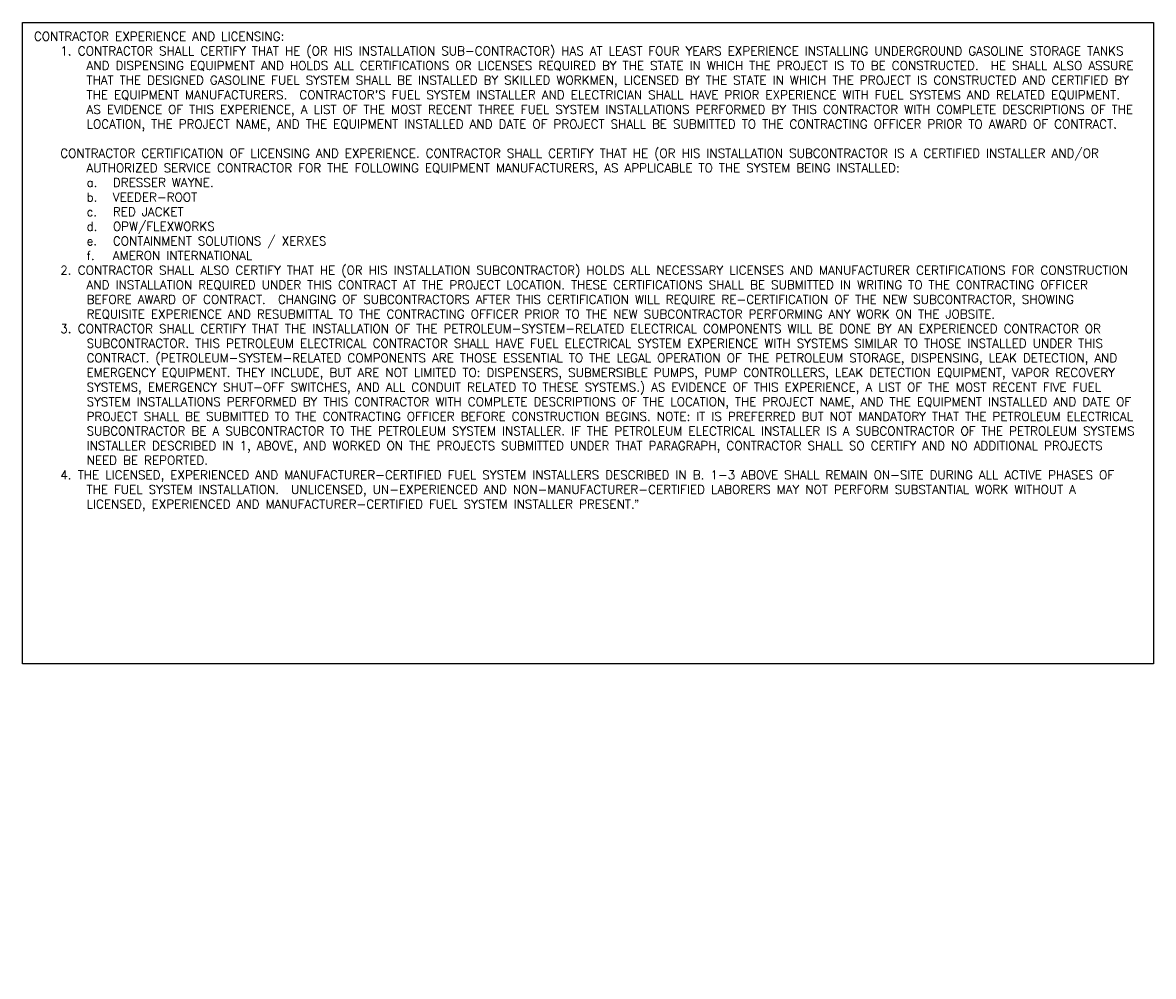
# Model space of a CAD drawing. Extents: x -17300 to -11339, y 1971 to 5059.
# Tile 77 of 81: x -12499 to -11339, y 1971 to 2950. Entities that reach past the tile are written whole.
import ezdxf

# ---------------------------------------------------------------- set-up
doc = ezdxf.new("R2010")
doc.units = 0
doc.header["$MEASUREMENT"] = 0
doc.layers.add('TEXT', color=3, linetype='CONTINUOUS')
doc.styles.add('SIMPLEX', font='simplex')

msp = doc.modelspace()

# ---------------------------------------------------------------- linework, layer by layer
at = {"layer": 'TEXT', "linetype": 'Continuous'}
msp.add_lwpolyline([(-12499.3, 2950.1), (-11339, 2950.1), (-11339, 2292), (-12499.3, 2292)], close=True, dxfattribs=at)

# ---------------------------------------------------------------- texts
at = {"layer": 'TEXT', "linetype": 'Continuous', "insert": (-12514.7, 2940.5), "char_height": 9, "width": 1155.829, "attachment_point": 1, "style": 'SIMPLEX'}
msp.add_mtext("\\pi-27,l54;CONTRACTOR EXPERIENCE AND LICENSING:\\P\\pi-27,l81;1.^ICONTRACTOR SHALL CERTIFY THAT HE (OR HIS INSTALLATION SUB-CONTRACTOR) HAS AT LEAST FOUR YEARS EXPERIENCE INSTALLING UNDERGROUND GASOLINE STORAGE TANKS AND DISPENSING EQUIPMENT AND HOLDS ALL CERTIFICATIONS OR LICENSES REQUIRED BY THE STATE IN WHICH THE PROJECT IS TO BE CONSTRUCTED.\\~ HE SHALL ALSO ASSURE THAT THE DESIGNED GASOLINE FUEL SYSTEM SHALL BE INSTALLED BY SKILLED WORKMEN, LICENSED BY THE STATE IN WHICH THE PROJECT IS CONSTRUCTED AND CERTIFIED BY THE EQUIPMENT MANUFACTURERS.\\~ CONTRACTOR'S FUEL SYSTEM INSTALLER AND ELECTRICIAN SHALL HAVE PRIOR EXPERIENCE WITH FUEL SYSTEMS AND RELATED EQUIPMENT.\\~ AS EVIDENCE OF THIS EXPERIENCE, A LIST OF THE MOST RECENT THREE FUEL SYSTEM INSTALLATIONS PERFORMED BY THIS CONTRACTOR WITH COMPLETE DESCRIPTIONS OF THE LOCATION, THE PROJECT NAME, AND THE EQUIPMENT INSTALLED AND DATE OF PROJECT SHALL BE SUBMITTED TO THE CONTRACTING OFFICER PRIOR TO AWARD OF CONTRACT.^J^JCONTRACTOR CERTIFICATION OF LICENSING AND EXPERIENCE. CONTRACTOR SHALL CERTIFY THAT HE (OR HIS INSTALLATION SUBCONTRACTOR IS A CERTIFIED INSTALLER AND/OR AUTHORIZED SERVICE CONTRACTOR FOR THE FOLLOWING EQUIPMENT MANUFACTURERS, AS APPLICABLE TO THE SYSTEM BEING INSTALLED:\\P\\pl108;a.^IDRESSER WAYNE.\\Pb.^IVEEDER-ROOT\\Pc.^IRED JACKET\\Pd.^IOPW/FLEXWORKS\\Pe.^ICONTAINMENT SOLUTIONS / XERXES\\Pf.^IAMERON INTERNATIONAL\\P\\pl81;2.^ICONTRACTOR SHALL ALSO CERTIFY THAT HE (OR HIS INSTALLATION SUBCONTRACTOR) HOLDS ALL NECESSARY LICENSES AND MANUFACTURER CERTIFICATIONS FOR CONSTRUCTION AND INSTALLATION REQUIRED UNDER THIS CONTRACT AT THE PROJECT LOCATION. THESE CERTIFICATIONS SHALL BE SUBMITTED IN WRITING TO THE CONTRACTING OFFICER BEFORE AWARD OF CONTRACT.\\~ CHANGING OF SUBCONTRACTORS AFTER THIS CERTIFICATION WILL REQUIRE RE-CERTIFICATION OF THE NEW SUBCONTRACTOR, SHOWING REQUISITE EXPERIENCE AND RESUBMITTAL TO THE CONTRACTING OFFICER PRIOR TO THE NEW SUBCONTRACTOR PERFORMING ANY WORK ON THE JOBSITE.\\P3.^ICONTRACTOR SHALL CERTIFY THAT THE INSTALLATION OF THE PETROLEUM-SYSTEM-RELATED ELECTRICAL COMPONENTS WILL BE DONE BY AN EXPERIENCED CONTRACTOR OR SUBCONTRACTOR. THIS PETROLEUM ELECTRICAL CONTRACTOR SHALL HAVE FUEL ELECTRICAL SYSTEM EXPERIENCE WITH SYSTEMS SIMILAR TO THOSE INSTALLED UNDER THIS CONTRACT. (PETROLEUM-SYSTEM-RELATED COMPONENTS ARE THOSE ESSENTIAL TO THE LEGAL OPERATION OF THE PETROLEUM STORAGE, DISPENSING, LEAK DETECTION, AND EMERGENCY EQUIPMENT. THEY INCLUDE, BUT ARE NOT LIMITED TO: DISPENSERS, SUBMERSIBLE PUMPS, PUMP CONTROLLERS, LEAK DETECTION EQUIPMENT, VAPOR RECOVERY SYSTEMS, EMERGENCY SHUT-OFF SWITCHES, AND ALL CONDUIT RELATED TO THESE SYSTEMS.) AS EVIDENCE OF THIS EXPERIENCE, A LIST OF THE MOST RECENT FIVE FUEL SYSTEM INSTALLATIONS PERFORMED BY THIS CONTRACTOR WITH COMPLETE DESCRIPTIONS OF THE LOCATION, THE PROJECT NAME, AND THE EQUIPMENT INSTALLED AND DATE OF PROJECT SHALL BE SUBMITTED TO THE CONTRACTING OFFICER BEFORE CONSTRUCTION BEGINS. NOTE: IT IS PREFERRED BUT NOT MANDATORY THAT THE PETROLEUM ELECTRICAL SUBCONTRACTOR BE A SUBCONTRACTOR TO THE PETROLEUM SYSTEM INSTALLER. IF THE PETROLEUM ELECTRICAL INSTALLER IS A SUBCONTRACTOR OF THE PETROLEUM SYSTEMS INSTALLER DESCRIBED IN 1, ABOVE, AND WORKED ON THE PROJECTS SUBMITTED UNDER THAT PARAGRAPH, CONTRACTOR SHALL SO CERTIFY AND NO ADDITIONAL PROJECTS NEED BE REPORTED.\\P4.^ITHE LICENSED, EXPERIENCED AND MANUFACTURER-CERTIFIED FUEL SYSTEM INSTALLERS DESCRIBED IN B. 1-3 ABOVE SHALL REMAIN ON-SITE DURING ALL ACTIVE PHASES OF THE FUEL SYSTEM INSTALLATION.\\~ UNLICENSED, UN-EXPERIENCED AND NON-MANUFACTURER-CERTIFIED LABORERS MAY NOT PERFORM SUBSTANTIAL WORK WITHOUT A LICENSED, EXPERIENCED AND MANUFACTURER-CERTIFIED FUEL SYSTEM INSTALLER PRESENT.{\\fArial|b0|i0|c0|p34;”}", dxfattribs=at)

doc.saveas('drawing.dxf')
